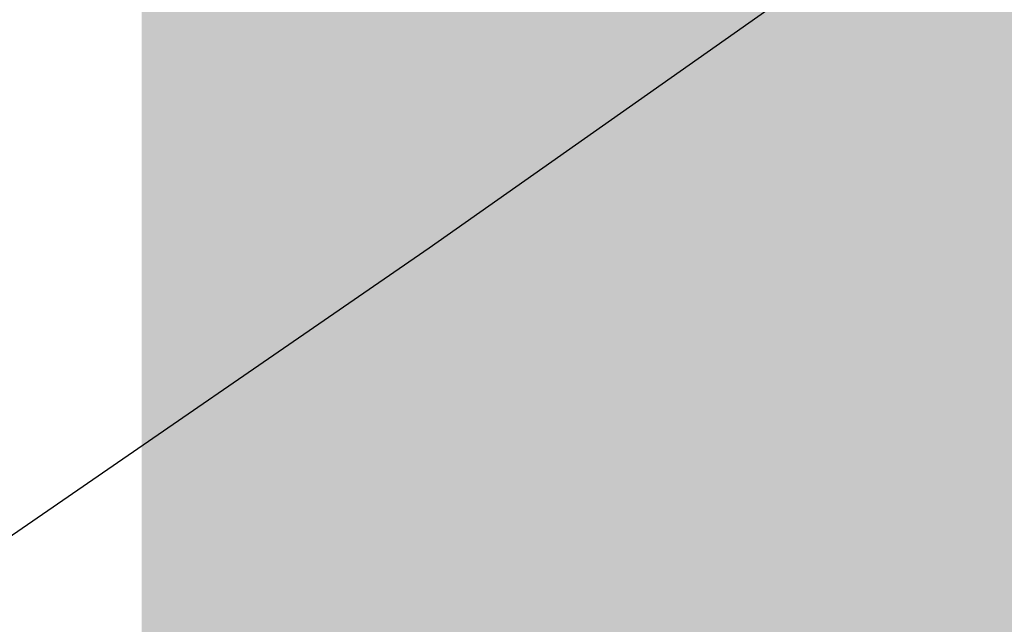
# Model space of a CAD drawing. Extents: x 0 to 370488, y 0 to 4202825.
# Tile 199 of 256: x 360286.215 to 360286.972, y 4200430.201 to 4200430.665. Entities that reach past the tile are written whole.
import ezdxf

# ---------------------------------------------------------------- set-up
doc = ezdxf.new("R2010")
doc.units = 0
doc.header["$LTSCALE"] = 0.5
doc.header["$MEASUREMENT"] = 0
doc.linetypes.add('CONTI', pattern=[0])
doc.layers.add('GORIZDEFAULT', color=32, linetype='CONTI')
doc.layers.add('ХХХ оформление', color=7, linetype='ИК_Водопровод -------в--------')
doc.styles.get("Standard").update_dxf_attribs({"font": 'isocpeur.ttf'})
doc.linetypes.add('ИК_Водопровод -------в--------', pattern='A,9,-0.6,["В",Standard,S=1.2,R=0,X=0,Y=-0.6],-1.2', length=10.8)

msp = doc.modelspace()

# ---------------------------------------------------------------- linework, layer by layer
at = {"layer": 'GORIZDEFAULT', "color": 32}
msp.add_polyline3d([(360284.10966, 4200428.84497, 539.5), (360284.96, 4200429.41, 539.5), (360286.53, 4200430.49, 539.5), (360288.12, 4200431.61, 539.5), (360289.68, 4200432.75, 539.5), (360291.18, 4200433.91, 539.5), (360292.62, 4200435.07, 539.5), (360293.99, 4200436.22, 539.5), (360295.26, 4200437.35, 539.5), (360296.45, 4200438.45, 539.5), (360297.53, 4200439.5, 539.5), (360298.5, 4200440.5, 539.5), (360299.35, 4200441.43, 539.5), (360300.12, 4200442.33, 539.5), (360300.83, 4200443.22, 539.5)], dxfattribs=at)
msp.add_polyline3d([(360284.10966, 4200428.84497, 539.5), (360284.96, 4200429.41, 539.5), (360286.53, 4200430.49, 539.5), (360288.12, 4200431.61, 539.5), (360289.68, 4200432.75, 539.5), (360291.18, 4200433.91, 539.5), (360292.62, 4200435.07, 539.5), (360293.99, 4200436.22, 539.5), (360295.26, 4200437.35, 539.5), (360296.45, 4200438.45, 539.5), (360297.53, 4200439.5, 539.5), (360298.5, 4200440.5, 539.5), (360299.35, 4200441.43, 539.5), (360300.12, 4200442.33, 539.5), (360300.83, 4200443.22, 539.5)], dxfattribs=at)
msp.add_polyline3d([(360284.10966, 4200428.84497, 539.5), (360284.96, 4200429.41, 539.5), (360286.53, 4200430.49, 539.5), (360288.12, 4200431.61, 539.5), (360289.68, 4200432.75, 539.5), (360291.18, 4200433.91, 539.5), (360292.62, 4200435.07, 539.5), (360293.99, 4200436.22, 539.5), (360295.26, 4200437.35, 539.5), (360296.45, 4200438.45, 539.5), (360297.53, 4200439.5, 539.5), (360298.5, 4200440.5, 539.5), (360299.35, 4200441.43, 539.5), (360300.12, 4200442.33, 539.5), (360300.83, 4200443.22, 539.5)], dxfattribs=at)
msp.add_polyline3d([(360284.10966, 4200428.84497, 539.5), (360284.96, 4200429.41, 539.5), (360286.53, 4200430.49, 539.5), (360288.12, 4200431.61, 539.5), (360289.68, 4200432.75, 539.5), (360291.18, 4200433.91, 539.5), (360292.62, 4200435.07, 539.5), (360293.99, 4200436.22, 539.5), (360295.26, 4200437.35, 539.5), (360296.45, 4200438.45, 539.5), (360297.53, 4200439.5, 539.5), (360298.5, 4200440.5, 539.5), (360299.35, 4200441.43, 539.5), (360300.12, 4200442.33, 539.5), (360300.83, 4200443.22, 539.5)], dxfattribs=at)
msp.add_polyline3d([(360284.10966, 4200428.84497, 539.5), (360284.96, 4200429.41, 539.5), (360286.53, 4200430.49, 539.5), (360288.12, 4200431.61, 539.5), (360289.68, 4200432.75, 539.5), (360291.18, 4200433.91, 539.5), (360292.62, 4200435.07, 539.5), (360293.99, 4200436.22, 539.5), (360295.26, 4200437.35, 539.5), (360296.45, 4200438.45, 539.5), (360297.53, 4200439.5, 539.5), (360298.5, 4200440.5, 539.5), (360299.35, 4200441.43, 539.5), (360300.12, 4200442.33, 539.5), (360300.83, 4200443.22, 539.5)], dxfattribs=at)
msp.add_polyline3d([(360284.10966, 4200428.84497, 539.5), (360284.96, 4200429.41, 539.5), (360286.53, 4200430.49, 539.5), (360288.12, 4200431.61, 539.5), (360289.68, 4200432.75, 539.5), (360291.18, 4200433.91, 539.5), (360292.62, 4200435.07, 539.5), (360293.99, 4200436.22, 539.5), (360295.26, 4200437.35, 539.5), (360296.45, 4200438.45, 539.5), (360297.53, 4200439.5, 539.5), (360298.5, 4200440.5, 539.5), (360299.35, 4200441.43, 539.5), (360300.12, 4200442.33, 539.5), (360300.83, 4200443.22, 539.5)], dxfattribs=at)
msp.add_polyline3d([(360284.10966, 4200428.84497, 539.5), (360284.96, 4200429.41, 539.5), (360286.53, 4200430.49, 539.5), (360288.12, 4200431.61, 539.5), (360289.68, 4200432.75, 539.5), (360291.18, 4200433.91, 539.5), (360292.62, 4200435.07, 539.5), (360293.99, 4200436.22, 539.5), (360295.26, 4200437.35, 539.5), (360296.45, 4200438.45, 539.5), (360297.53, 4200439.5, 539.5), (360298.5, 4200440.5, 539.5), (360299.35, 4200441.43, 539.5), (360300.12, 4200442.33, 539.5), (360300.83, 4200443.22, 539.5)], dxfattribs=at)
msp.add_polyline3d([(360284.10966, 4200428.84497, 539.5), (360284.96, 4200429.41, 539.5), (360286.53, 4200430.49, 539.5), (360288.12, 4200431.61, 539.5), (360289.68, 4200432.75, 539.5), (360291.18, 4200433.91, 539.5), (360292.62, 4200435.07, 539.5), (360293.99, 4200436.22, 539.5), (360295.26, 4200437.35, 539.5), (360296.45, 4200438.45, 539.5), (360297.53, 4200439.5, 539.5), (360298.5, 4200440.5, 539.5), (360299.35, 4200441.43, 539.5), (360300.12, 4200442.33, 539.5), (360300.83, 4200443.22, 539.5)], dxfattribs=at)
msp.add_polyline3d([(360284.10966, 4200428.84497, 539.5), (360284.96, 4200429.41, 539.5), (360286.53, 4200430.49, 539.5), (360288.12, 4200431.61, 539.5), (360289.68, 4200432.75, 539.5), (360291.18, 4200433.91, 539.5), (360292.62, 4200435.07, 539.5), (360293.99, 4200436.22, 539.5), (360295.26, 4200437.35, 539.5), (360296.45, 4200438.45, 539.5), (360297.53, 4200439.5, 539.5), (360298.5, 4200440.5, 539.5), (360299.35, 4200441.43, 539.5), (360300.12, 4200442.33, 539.5), (360300.83, 4200443.22, 539.5)], dxfattribs=at)
msp.add_polyline3d([(360284.10966, 4200428.84497, 539.5), (360284.96, 4200429.41, 539.5), (360286.53, 4200430.49, 539.5), (360288.12, 4200431.61, 539.5), (360289.68, 4200432.75, 539.5), (360291.18, 4200433.91, 539.5), (360292.62, 4200435.07, 539.5), (360293.99, 4200436.22, 539.5), (360295.26, 4200437.35, 539.5), (360296.45, 4200438.45, 539.5), (360297.53, 4200439.5, 539.5), (360298.5, 4200440.5, 539.5), (360299.35, 4200441.43, 539.5), (360300.12, 4200442.33, 539.5), (360300.83, 4200443.22, 539.5)], dxfattribs=at)
msp.add_polyline3d([(360284.10966, 4200428.84497, 539.5), (360284.96, 4200429.41, 539.5), (360286.53, 4200430.49, 539.5), (360288.12, 4200431.61, 539.5), (360289.68, 4200432.75, 539.5), (360291.18, 4200433.91, 539.5), (360292.62, 4200435.07, 539.5), (360293.99, 4200436.22, 539.5), (360295.26, 4200437.35, 539.5), (360296.45, 4200438.45, 539.5), (360297.53, 4200439.5, 539.5), (360298.5, 4200440.5, 539.5), (360299.35, 4200441.43, 539.5), (360300.12, 4200442.33, 539.5), (360300.83, 4200443.22, 539.5)], dxfattribs=at)
msp.add_polyline3d([(360284.10966, 4200428.84497, 539.5), (360284.96, 4200429.41, 539.5), (360286.53, 4200430.49, 539.5), (360288.12, 4200431.61, 539.5), (360289.68, 4200432.75, 539.5), (360291.18, 4200433.91, 539.5), (360292.62, 4200435.07, 539.5), (360293.99, 4200436.22, 539.5), (360295.26, 4200437.35, 539.5), (360296.45, 4200438.45, 539.5), (360297.53, 4200439.5, 539.5), (360298.5, 4200440.5, 539.5), (360299.35, 4200441.43, 539.5), (360300.12, 4200442.33, 539.5), (360300.83, 4200443.22, 539.5)], dxfattribs=at)
msp.add_polyline3d([(360284.10966, 4200428.84497, 539.5), (360284.96, 4200429.41, 539.5), (360286.53, 4200430.49, 539.5), (360288.12, 4200431.61, 539.5), (360289.68, 4200432.75, 539.5), (360291.18, 4200433.91, 539.5), (360292.62, 4200435.07, 539.5), (360293.99, 4200436.22, 539.5), (360295.26, 4200437.35, 539.5), (360296.45, 4200438.45, 539.5), (360297.53, 4200439.5, 539.5), (360298.5, 4200440.5, 539.5), (360299.35, 4200441.43, 539.5), (360300.12, 4200442.33, 539.5), (360300.83, 4200443.22, 539.5)], dxfattribs=at)
msp.add_polyline3d([(360284.10966, 4200428.84497, 539.5), (360284.96, 4200429.41, 539.5), (360286.53, 4200430.49, 539.5), (360288.12, 4200431.61, 539.5), (360289.68, 4200432.75, 539.5), (360291.18, 4200433.91, 539.5), (360292.62, 4200435.07, 539.5), (360293.99, 4200436.22, 539.5), (360295.26, 4200437.35, 539.5), (360296.45, 4200438.45, 539.5), (360297.53, 4200439.5, 539.5), (360298.5, 4200440.5, 539.5), (360299.35, 4200441.43, 539.5), (360300.12, 4200442.33, 539.5), (360300.83, 4200443.22, 539.5)], dxfattribs=at)
msp.add_polyline3d([(360284.10966, 4200428.84497, 539.5), (360284.96, 4200429.41, 539.5), (360286.53, 4200430.49, 539.5), (360288.12, 4200431.61, 539.5), (360289.68, 4200432.75, 539.5), (360291.18, 4200433.91, 539.5), (360292.62, 4200435.07, 539.5), (360293.99, 4200436.22, 539.5), (360295.26, 4200437.35, 539.5), (360296.45, 4200438.45, 539.5), (360297.53, 4200439.5, 539.5), (360298.5, 4200440.5, 539.5), (360299.35, 4200441.43, 539.5), (360300.12, 4200442.33, 539.5), (360300.83, 4200443.22, 539.5)], dxfattribs=at)
msp.add_polyline3d([(360284.10966, 4200428.84497, 539.5), (360284.96, 4200429.41, 539.5), (360286.53, 4200430.49, 539.5), (360288.12, 4200431.61, 539.5), (360289.68, 4200432.75, 539.5), (360291.18, 4200433.91, 539.5), (360292.62, 4200435.07, 539.5), (360293.99, 4200436.22, 539.5), (360295.26, 4200437.35, 539.5), (360296.45, 4200438.45, 539.5), (360297.53, 4200439.5, 539.5), (360298.5, 4200440.5, 539.5), (360299.35, 4200441.43, 539.5), (360300.12, 4200442.33, 539.5), (360300.83, 4200443.22, 539.5)], dxfattribs=at)
msp.add_polyline3d([(360284.10966, 4200428.84497, 539.5), (360284.96, 4200429.41, 539.5), (360286.53, 4200430.49, 539.5), (360288.12, 4200431.61, 539.5), (360289.68, 4200432.75, 539.5), (360291.18, 4200433.91, 539.5), (360292.62, 4200435.07, 539.5), (360293.99, 4200436.22, 539.5), (360295.26, 4200437.35, 539.5), (360296.45, 4200438.45, 539.5), (360297.53, 4200439.5, 539.5), (360298.5, 4200440.5, 539.5), (360299.35, 4200441.43, 539.5), (360300.12, 4200442.33, 539.5), (360300.83, 4200443.22, 539.5)], dxfattribs=at)
msp.add_polyline3d([(360284.10966, 4200428.84497, 539.5), (360284.96, 4200429.41, 539.5), (360286.53, 4200430.49, 539.5), (360288.12, 4200431.61, 539.5), (360289.68, 4200432.75, 539.5), (360291.18, 4200433.91, 539.5), (360292.62, 4200435.07, 539.5), (360293.99, 4200436.22, 539.5), (360295.26, 4200437.35, 539.5), (360296.45, 4200438.45, 539.5), (360297.53, 4200439.5, 539.5), (360298.5, 4200440.5, 539.5), (360299.35, 4200441.43, 539.5), (360300.12, 4200442.33, 539.5), (360300.83, 4200443.22, 539.5)], dxfattribs=at)
msp.add_polyline3d([(360284.10966, 4200428.84497, 539.5), (360284.96, 4200429.41, 539.5), (360286.53, 4200430.49, 539.5), (360288.12, 4200431.61, 539.5), (360289.68, 4200432.75, 539.5), (360291.18, 4200433.91, 539.5), (360292.62, 4200435.07, 539.5), (360293.99, 4200436.22, 539.5), (360295.26, 4200437.35, 539.5), (360296.45, 4200438.45, 539.5), (360297.53, 4200439.5, 539.5), (360298.5, 4200440.5, 539.5), (360299.35, 4200441.43, 539.5), (360300.12, 4200442.33, 539.5), (360300.83, 4200443.22, 539.5)], dxfattribs=at)
msp.add_polyline3d([(360284.10966, 4200428.84497, 539.5), (360284.96, 4200429.41, 539.5), (360286.53, 4200430.49, 539.5), (360288.12, 4200431.61, 539.5), (360289.68, 4200432.75, 539.5), (360291.18, 4200433.91, 539.5), (360292.62, 4200435.07, 539.5), (360293.99, 4200436.22, 539.5), (360295.26, 4200437.35, 539.5), (360296.45, 4200438.45, 539.5), (360297.53, 4200439.5, 539.5), (360298.5, 4200440.5, 539.5), (360299.35, 4200441.43, 539.5), (360300.12, 4200442.33, 539.5), (360300.83, 4200443.22, 539.5)], dxfattribs=at)
msp.add_polyline3d([(360284.10966, 4200428.84497, 539.5), (360284.96, 4200429.41, 539.5), (360286.53, 4200430.49, 539.5), (360288.12, 4200431.61, 539.5), (360289.68, 4200432.75, 539.5), (360291.18, 4200433.91, 539.5), (360292.62, 4200435.07, 539.5), (360293.99, 4200436.22, 539.5), (360295.26, 4200437.35, 539.5), (360296.45, 4200438.45, 539.5), (360297.53, 4200439.5, 539.5), (360298.5, 4200440.5, 539.5), (360299.35, 4200441.43, 539.5), (360300.12, 4200442.33, 539.5), (360300.83, 4200443.22, 539.5)], dxfattribs=at)
msp.add_polyline3d([(360284.10966, 4200428.84497, 539.5), (360284.96, 4200429.41, 539.5), (360286.53, 4200430.49, 539.5), (360288.12, 4200431.61, 539.5), (360289.68, 4200432.75, 539.5), (360291.18, 4200433.91, 539.5), (360292.62, 4200435.07, 539.5), (360293.99, 4200436.22, 539.5), (360295.26, 4200437.35, 539.5), (360296.45, 4200438.45, 539.5), (360297.53, 4200439.5, 539.5), (360298.5, 4200440.5, 539.5), (360299.35, 4200441.43, 539.5), (360300.12, 4200442.33, 539.5), (360300.83, 4200443.22, 539.5)], dxfattribs=at)
msp.add_polyline3d([(360284.10966, 4200428.84497, 539.5), (360284.96, 4200429.41, 539.5), (360286.53, 4200430.49, 539.5), (360288.12, 4200431.61, 539.5), (360289.68, 4200432.75, 539.5), (360291.18, 4200433.91, 539.5), (360292.62, 4200435.07, 539.5), (360293.99, 4200436.22, 539.5), (360295.26, 4200437.35, 539.5), (360296.45, 4200438.45, 539.5), (360297.53, 4200439.5, 539.5), (360298.5, 4200440.5, 539.5), (360299.35, 4200441.43, 539.5), (360300.12, 4200442.33, 539.5), (360300.83, 4200443.22, 539.5)], dxfattribs=at)
msp.add_polyline3d([(360284.10966, 4200428.84497, 539.5), (360284.96, 4200429.41, 539.5), (360286.53, 4200430.49, 539.5), (360288.12, 4200431.61, 539.5), (360289.68, 4200432.75, 539.5), (360291.18, 4200433.91, 539.5), (360292.62, 4200435.07, 539.5), (360293.99, 4200436.22, 539.5), (360295.26, 4200437.35, 539.5), (360296.45, 4200438.45, 539.5), (360297.53, 4200439.5, 539.5), (360298.5, 4200440.5, 539.5), (360299.35, 4200441.43, 539.5), (360300.12, 4200442.33, 539.5), (360300.83, 4200443.22, 539.5)], dxfattribs=at)
msp.add_polyline3d([(360284.10966, 4200428.84497, 539.5), (360284.96, 4200429.41, 539.5), (360286.53, 4200430.49, 539.5), (360288.12, 4200431.61, 539.5), (360289.68, 4200432.75, 539.5), (360291.18, 4200433.91, 539.5), (360292.62, 4200435.07, 539.5), (360293.99, 4200436.22, 539.5), (360295.26, 4200437.35, 539.5), (360296.45, 4200438.45, 539.5), (360297.53, 4200439.5, 539.5), (360298.5, 4200440.5, 539.5), (360299.35, 4200441.43, 539.5), (360300.12, 4200442.33, 539.5), (360300.83, 4200443.22, 539.5)], dxfattribs=at)
msp.add_polyline3d([(360284.10966, 4200428.84497, 539.5), (360284.96, 4200429.41, 539.5), (360286.53, 4200430.49, 539.5), (360288.12, 4200431.61, 539.5), (360289.68, 4200432.75, 539.5), (360291.18, 4200433.91, 539.5), (360292.62, 4200435.07, 539.5), (360293.99, 4200436.22, 539.5), (360295.26, 4200437.35, 539.5), (360296.45, 4200438.45, 539.5), (360297.53, 4200439.5, 539.5), (360298.5, 4200440.5, 539.5), (360299.35, 4200441.43, 539.5), (360300.12, 4200442.33, 539.5), (360300.83, 4200443.22, 539.5)], dxfattribs=at)
msp.add_polyline3d([(360284.10966, 4200428.84497, 539.5), (360284.96, 4200429.41, 539.5), (360286.53, 4200430.49, 539.5), (360288.12, 4200431.61, 539.5), (360289.68, 4200432.75, 539.5), (360291.18, 4200433.91, 539.5), (360292.62, 4200435.07, 539.5), (360293.99, 4200436.22, 539.5), (360295.26, 4200437.35, 539.5), (360296.45, 4200438.45, 539.5), (360297.53, 4200439.5, 539.5), (360298.5, 4200440.5, 539.5), (360299.35, 4200441.43, 539.5), (360300.12, 4200442.33, 539.5), (360300.83, 4200443.22, 539.5)], dxfattribs=at)
msp.add_polyline3d([(360284.10966, 4200428.84497, 539.5), (360284.96, 4200429.41, 539.5), (360286.53, 4200430.49, 539.5), (360288.12, 4200431.61, 539.5), (360289.68, 4200432.75, 539.5), (360291.18, 4200433.91, 539.5), (360292.62, 4200435.07, 539.5), (360293.99, 4200436.22, 539.5), (360295.26, 4200437.35, 539.5), (360296.45, 4200438.45, 539.5), (360297.53, 4200439.5, 539.5), (360298.5, 4200440.5, 539.5), (360299.35, 4200441.43, 539.5), (360300.12, 4200442.33, 539.5), (360300.83, 4200443.22, 539.5)], dxfattribs=at)
msp.add_polyline3d([(360284.10966, 4200428.84497, 539.5), (360284.96, 4200429.41, 539.5), (360286.53, 4200430.49, 539.5), (360288.12, 4200431.61, 539.5), (360289.68, 4200432.75, 539.5), (360291.18, 4200433.91, 539.5), (360292.62, 4200435.07, 539.5), (360293.99, 4200436.22, 539.5), (360295.26, 4200437.35, 539.5), (360296.45, 4200438.45, 539.5), (360297.53, 4200439.5, 539.5), (360298.5, 4200440.5, 539.5), (360299.35, 4200441.43, 539.5), (360300.12, 4200442.33, 539.5), (360300.83, 4200443.22, 539.5)], dxfattribs=at)
msp.add_polyline3d([(360284.10966, 4200428.84497, 539.5), (360284.96, 4200429.41, 539.5), (360286.53, 4200430.49, 539.5), (360288.12, 4200431.61, 539.5), (360289.68, 4200432.75, 539.5), (360291.18, 4200433.91, 539.5), (360292.62, 4200435.07, 539.5), (360293.99, 4200436.22, 539.5), (360295.26, 4200437.35, 539.5), (360296.45, 4200438.45, 539.5), (360297.53, 4200439.5, 539.5), (360298.5, 4200440.5, 539.5), (360299.35, 4200441.43, 539.5), (360300.12, 4200442.33, 539.5), (360300.83, 4200443.22, 539.5)], dxfattribs=at)
msp.add_polyline3d([(360284.10966, 4200428.84497, 539.5), (360284.96, 4200429.41, 539.5), (360286.53, 4200430.49, 539.5), (360288.12, 4200431.61, 539.5), (360289.68, 4200432.75, 539.5), (360291.18, 4200433.91, 539.5), (360292.62, 4200435.07, 539.5), (360293.99, 4200436.22, 539.5), (360295.26, 4200437.35, 539.5), (360296.45, 4200438.45, 539.5), (360297.53, 4200439.5, 539.5), (360298.5, 4200440.5, 539.5), (360299.35, 4200441.43, 539.5), (360300.12, 4200442.33, 539.5), (360300.83, 4200443.22, 539.5)], dxfattribs=at)
msp.add_polyline3d([(360284.10966, 4200428.84497, 539.5), (360284.96, 4200429.41, 539.5), (360286.53, 4200430.49, 539.5), (360288.12, 4200431.61, 539.5), (360289.68, 4200432.75, 539.5), (360291.18, 4200433.91, 539.5), (360292.62, 4200435.07, 539.5), (360293.99, 4200436.22, 539.5), (360295.26, 4200437.35, 539.5), (360296.45, 4200438.45, 539.5), (360297.53, 4200439.5, 539.5), (360298.5, 4200440.5, 539.5), (360299.35, 4200441.43, 539.5), (360300.12, 4200442.33, 539.5), (360300.83, 4200443.22, 539.5)], dxfattribs=at)
msp.add_polyline3d([(360284.10966, 4200428.84497, 539.5), (360284.96, 4200429.41, 539.5), (360286.53, 4200430.49, 539.5), (360288.12, 4200431.61, 539.5), (360289.68, 4200432.75, 539.5), (360291.18, 4200433.91, 539.5), (360292.62, 4200435.07, 539.5), (360293.99, 4200436.22, 539.5), (360295.26, 4200437.35, 539.5), (360296.45, 4200438.45, 539.5), (360297.53, 4200439.5, 539.5), (360298.5, 4200440.5, 539.5), (360299.35, 4200441.43, 539.5), (360300.12, 4200442.33, 539.5), (360300.83, 4200443.22, 539.5)], dxfattribs=at)
msp.add_polyline3d([(360284.10966, 4200428.84497, 539.5), (360284.96, 4200429.41, 539.5), (360286.53, 4200430.49, 539.5), (360288.12, 4200431.61, 539.5), (360289.68, 4200432.75, 539.5), (360291.18, 4200433.91, 539.5), (360292.62, 4200435.07, 539.5), (360293.99, 4200436.22, 539.5), (360295.26, 4200437.35, 539.5), (360296.45, 4200438.45, 539.5), (360297.53, 4200439.5, 539.5), (360298.5, 4200440.5, 539.5), (360299.35, 4200441.43, 539.5), (360300.12, 4200442.33, 539.5), (360300.83, 4200443.22, 539.5)], dxfattribs=at)
msp.add_polyline3d([(360284.10966, 4200428.84497, 539.5), (360284.96, 4200429.41, 539.5), (360286.53, 4200430.49, 539.5), (360288.12, 4200431.61, 539.5), (360289.68, 4200432.75, 539.5), (360291.18, 4200433.91, 539.5), (360292.62, 4200435.07, 539.5), (360293.99, 4200436.22, 539.5), (360295.26, 4200437.35, 539.5), (360296.45, 4200438.45, 539.5), (360297.53, 4200439.5, 539.5), (360298.5, 4200440.5, 539.5), (360299.35, 4200441.43, 539.5), (360300.12, 4200442.33, 539.5), (360300.83, 4200443.22, 539.5)], dxfattribs=at)
msp.add_polyline3d([(360284.10966, 4200428.84497, 539.5), (360284.96, 4200429.41, 539.5), (360286.53, 4200430.49, 539.5), (360288.12, 4200431.61, 539.5), (360289.68, 4200432.75, 539.5), (360291.18, 4200433.91, 539.5), (360292.62, 4200435.07, 539.5), (360293.99, 4200436.22, 539.5), (360295.26, 4200437.35, 539.5), (360296.45, 4200438.45, 539.5), (360297.53, 4200439.5, 539.5), (360298.5, 4200440.5, 539.5), (360299.35, 4200441.43, 539.5), (360300.12, 4200442.33, 539.5), (360300.83, 4200443.22, 539.5)], dxfattribs=at)
msp.add_polyline3d([(360284.10966, 4200428.84497, 539.5), (360284.96, 4200429.41, 539.5), (360286.53, 4200430.49, 539.5), (360288.12, 4200431.61, 539.5), (360289.68, 4200432.75, 539.5), (360291.18, 4200433.91, 539.5), (360292.62, 4200435.07, 539.5), (360293.99, 4200436.22, 539.5), (360295.26, 4200437.35, 539.5), (360296.45, 4200438.45, 539.5), (360297.53, 4200439.5, 539.5), (360298.5, 4200440.5, 539.5), (360299.35, 4200441.43, 539.5), (360300.12, 4200442.33, 539.5), (360300.83, 4200443.22, 539.5)], dxfattribs=at)
msp.add_polyline3d([(360284.10966, 4200428.84497, 539.5), (360284.96, 4200429.41, 539.5), (360286.53, 4200430.49, 539.5), (360288.12, 4200431.61, 539.5), (360289.68, 4200432.75, 539.5), (360291.18, 4200433.91, 539.5), (360292.62, 4200435.07, 539.5), (360293.99, 4200436.22, 539.5), (360295.26, 4200437.35, 539.5), (360296.45, 4200438.45, 539.5), (360297.53, 4200439.5, 539.5), (360298.5, 4200440.5, 539.5), (360299.35, 4200441.43, 539.5), (360300.12, 4200442.33, 539.5), (360300.83, 4200443.22, 539.5)], dxfattribs=at)
msp.add_polyline3d([(360284.10966, 4200428.84497, 539.5), (360284.96, 4200429.41, 539.5), (360286.53, 4200430.49, 539.5), (360288.12, 4200431.61, 539.5), (360289.68, 4200432.75, 539.5), (360291.18, 4200433.91, 539.5), (360292.62, 4200435.07, 539.5), (360293.99, 4200436.22, 539.5), (360295.26, 4200437.35, 539.5), (360296.45, 4200438.45, 539.5), (360297.53, 4200439.5, 539.5), (360298.5, 4200440.5, 539.5), (360299.35, 4200441.43, 539.5), (360300.12, 4200442.33, 539.5), (360300.83, 4200443.22, 539.5)], dxfattribs=at)
msp.add_polyline3d([(360284.10966, 4200428.84497, 539.5), (360284.96, 4200429.41, 539.5), (360286.53, 4200430.49, 539.5), (360288.12, 4200431.61, 539.5), (360289.68, 4200432.75, 539.5), (360291.18, 4200433.91, 539.5), (360292.62, 4200435.07, 539.5), (360293.99, 4200436.22, 539.5), (360295.26, 4200437.35, 539.5), (360296.45, 4200438.45, 539.5), (360297.53, 4200439.5, 539.5), (360298.5, 4200440.5, 539.5), (360299.35, 4200441.43, 539.5), (360300.12, 4200442.33, 539.5), (360300.83, 4200443.22, 539.5)], dxfattribs=at)
msp.add_polyline3d([(360284.10966, 4200428.84497, 539.5), (360284.96, 4200429.41, 539.5), (360286.53, 4200430.49, 539.5), (360288.12, 4200431.61, 539.5), (360289.68, 4200432.75, 539.5), (360291.18, 4200433.91, 539.5), (360292.62, 4200435.07, 539.5), (360293.99, 4200436.22, 539.5), (360295.26, 4200437.35, 539.5), (360296.45, 4200438.45, 539.5), (360297.53, 4200439.5, 539.5), (360298.5, 4200440.5, 539.5), (360299.35, 4200441.43, 539.5), (360300.12, 4200442.33, 539.5), (360300.83, 4200443.22, 539.5)], dxfattribs=at)
msp.add_polyline3d([(360284.10966, 4200428.84497, 539.5), (360284.96, 4200429.41, 539.5), (360286.53, 4200430.49, 539.5), (360288.12, 4200431.61, 539.5), (360289.68, 4200432.75, 539.5), (360291.18, 4200433.91, 539.5), (360292.62, 4200435.07, 539.5), (360293.99, 4200436.22, 539.5), (360295.26, 4200437.35, 539.5), (360296.45, 4200438.45, 539.5), (360297.53, 4200439.5, 539.5), (360298.5, 4200440.5, 539.5), (360299.35, 4200441.43, 539.5), (360300.12, 4200442.33, 539.5), (360300.83, 4200443.22, 539.5)], dxfattribs=at)
msp.add_polyline3d([(360284.10966, 4200428.84497, 539.5), (360284.96, 4200429.41, 539.5), (360286.53, 4200430.49, 539.5), (360288.12, 4200431.61, 539.5), (360289.68, 4200432.75, 539.5), (360291.18, 4200433.91, 539.5), (360292.62, 4200435.07, 539.5), (360293.99, 4200436.22, 539.5), (360295.26, 4200437.35, 539.5), (360296.45, 4200438.45, 539.5), (360297.53, 4200439.5, 539.5), (360298.5, 4200440.5, 539.5), (360299.35, 4200441.43, 539.5), (360300.12, 4200442.33, 539.5), (360300.83, 4200443.22, 539.5)], dxfattribs=at)
msp.add_polyline3d([(360284.10966, 4200428.84497, 539.5), (360284.96, 4200429.41, 539.5), (360286.53, 4200430.49, 539.5), (360288.12, 4200431.61, 539.5), (360289.68, 4200432.75, 539.5), (360291.18, 4200433.91, 539.5), (360292.62, 4200435.07, 539.5), (360293.99, 4200436.22, 539.5), (360295.26, 4200437.35, 539.5), (360296.45, 4200438.45, 539.5), (360297.53, 4200439.5, 539.5), (360298.5, 4200440.5, 539.5), (360299.35, 4200441.43, 539.5), (360300.12, 4200442.33, 539.5), (360300.83, 4200443.22, 539.5)], dxfattribs=at)
msp.add_polyline3d([(360284.10966, 4200428.84497, 539.5), (360284.96, 4200429.41, 539.5), (360286.53, 4200430.49, 539.5), (360288.12, 4200431.61, 539.5), (360289.68, 4200432.75, 539.5), (360291.18, 4200433.91, 539.5), (360292.62, 4200435.07, 539.5), (360293.99, 4200436.22, 539.5), (360295.26, 4200437.35, 539.5), (360296.45, 4200438.45, 539.5), (360297.53, 4200439.5, 539.5), (360298.5, 4200440.5, 539.5), (360299.35, 4200441.43, 539.5), (360300.12, 4200442.33, 539.5), (360300.83, 4200443.22, 539.5)], dxfattribs=at)
msp.add_polyline3d([(360284.10966, 4200428.84497, 539.5), (360284.96, 4200429.41, 539.5), (360286.53, 4200430.49, 539.5), (360288.12, 4200431.61, 539.5), (360289.68, 4200432.75, 539.5), (360291.18, 4200433.91, 539.5), (360292.62, 4200435.07, 539.5), (360293.99, 4200436.22, 539.5), (360295.26, 4200437.35, 539.5), (360296.45, 4200438.45, 539.5), (360297.53, 4200439.5, 539.5), (360298.5, 4200440.5, 539.5), (360299.35, 4200441.43, 539.5), (360300.12, 4200442.33, 539.5), (360300.83, 4200443.22, 539.5)], dxfattribs=at)
msp.add_polyline3d([(360284.10966, 4200428.84497, 539.5), (360284.96, 4200429.41, 539.5), (360286.53, 4200430.49, 539.5), (360288.12, 4200431.61, 539.5), (360289.68, 4200432.75, 539.5), (360291.18, 4200433.91, 539.5), (360292.62, 4200435.07, 539.5), (360293.99, 4200436.22, 539.5), (360295.26, 4200437.35, 539.5), (360296.45, 4200438.45, 539.5), (360297.53, 4200439.5, 539.5), (360298.5, 4200440.5, 539.5), (360299.35, 4200441.43, 539.5), (360300.12, 4200442.33, 539.5), (360300.83, 4200443.22, 539.5)], dxfattribs=at)
msp.add_polyline3d([(360284.10966, 4200428.84497, 539.5), (360284.96, 4200429.41, 539.5), (360286.53, 4200430.49, 539.5), (360288.12, 4200431.61, 539.5), (360289.68, 4200432.75, 539.5), (360291.18, 4200433.91, 539.5), (360292.62, 4200435.07, 539.5), (360293.99, 4200436.22, 539.5), (360295.26, 4200437.35, 539.5), (360296.45, 4200438.45, 539.5), (360297.53, 4200439.5, 539.5), (360298.5, 4200440.5, 539.5), (360299.35, 4200441.43, 539.5), (360300.12, 4200442.33, 539.5), (360300.83, 4200443.22, 539.5)], dxfattribs=at)
msp.add_polyline3d([(360284.10966, 4200428.84497, 539.5), (360284.96, 4200429.41, 539.5), (360286.53, 4200430.49, 539.5), (360288.12, 4200431.61, 539.5), (360289.68, 4200432.75, 539.5), (360291.18, 4200433.91, 539.5), (360292.62, 4200435.07, 539.5), (360293.99, 4200436.22, 539.5), (360295.26, 4200437.35, 539.5), (360296.45, 4200438.45, 539.5), (360297.53, 4200439.5, 539.5), (360298.5, 4200440.5, 539.5), (360299.35, 4200441.43, 539.5), (360300.12, 4200442.33, 539.5), (360300.83, 4200443.22, 539.5)], dxfattribs=at)
msp.add_polyline3d([(360284.10966, 4200428.84497, 539.5), (360284.96, 4200429.41, 539.5), (360286.53, 4200430.49, 539.5), (360288.12, 4200431.61, 539.5), (360289.68, 4200432.75, 539.5), (360291.18, 4200433.91, 539.5), (360292.62, 4200435.07, 539.5), (360293.99, 4200436.22, 539.5), (360295.26, 4200437.35, 539.5), (360296.45, 4200438.45, 539.5), (360297.53, 4200439.5, 539.5), (360298.5, 4200440.5, 539.5), (360299.35, 4200441.43, 539.5), (360300.12, 4200442.33, 539.5), (360300.83, 4200443.22, 539.5)], dxfattribs=at)
msp.add_polyline3d([(360284.10966, 4200428.84497, 539.5), (360284.96, 4200429.41, 539.5), (360286.53, 4200430.49, 539.5), (360288.12, 4200431.61, 539.5), (360289.68, 4200432.75, 539.5), (360291.18, 4200433.91, 539.5), (360292.62, 4200435.07, 539.5), (360293.99, 4200436.22, 539.5), (360295.26, 4200437.35, 539.5), (360296.45, 4200438.45, 539.5), (360297.53, 4200439.5, 539.5), (360298.5, 4200440.5, 539.5), (360299.35, 4200441.43, 539.5), (360300.12, 4200442.33, 539.5), (360300.83, 4200443.22, 539.5)], dxfattribs=at)
msp.add_polyline3d([(360284.10966, 4200428.84497, 539.5), (360284.96, 4200429.41, 539.5), (360286.53, 4200430.49, 539.5), (360288.12, 4200431.61, 539.5), (360289.68, 4200432.75, 539.5), (360291.18, 4200433.91, 539.5), (360292.62, 4200435.07, 539.5), (360293.99, 4200436.22, 539.5), (360295.26, 4200437.35, 539.5), (360296.45, 4200438.45, 539.5), (360297.53, 4200439.5, 539.5), (360298.5, 4200440.5, 539.5), (360299.35, 4200441.43, 539.5), (360300.12, 4200442.33, 539.5), (360300.83, 4200443.22, 539.5)], dxfattribs=at)
msp.add_polyline3d([(360284.10966, 4200428.84497, 539.5), (360284.96, 4200429.41, 539.5), (360286.53, 4200430.49, 539.5), (360288.12, 4200431.61, 539.5), (360289.68, 4200432.75, 539.5), (360291.18, 4200433.91, 539.5), (360292.62, 4200435.07, 539.5), (360293.99, 4200436.22, 539.5), (360295.26, 4200437.35, 539.5), (360296.45, 4200438.45, 539.5), (360297.53, 4200439.5, 539.5), (360298.5, 4200440.5, 539.5), (360299.35, 4200441.43, 539.5), (360300.12, 4200442.33, 539.5), (360300.83, 4200443.22, 539.5)], dxfattribs=at)
msp.add_polyline3d([(360284.10966, 4200428.84497, 539.5), (360284.96, 4200429.41, 539.5), (360286.53, 4200430.49, 539.5), (360288.12, 4200431.61, 539.5), (360289.68, 4200432.75, 539.5), (360291.18, 4200433.91, 539.5), (360292.62, 4200435.07, 539.5), (360293.99, 4200436.22, 539.5), (360295.26, 4200437.35, 539.5), (360296.45, 4200438.45, 539.5), (360297.53, 4200439.5, 539.5), (360298.5, 4200440.5, 539.5), (360299.35, 4200441.43, 539.5), (360300.12, 4200442.33, 539.5), (360300.83, 4200443.22, 539.5)], dxfattribs=at)
msp.add_polyline3d([(360284.10966, 4200428.84497, 539.5), (360284.96, 4200429.41, 539.5), (360286.53, 4200430.49, 539.5), (360288.12, 4200431.61, 539.5), (360289.68, 4200432.75, 539.5), (360291.18, 4200433.91, 539.5), (360292.62, 4200435.07, 539.5), (360293.99, 4200436.22, 539.5), (360295.26, 4200437.35, 539.5), (360296.45, 4200438.45, 539.5), (360297.53, 4200439.5, 539.5), (360298.5, 4200440.5, 539.5), (360299.35, 4200441.43, 539.5), (360300.12, 4200442.33, 539.5), (360300.83, 4200443.22, 539.5)], dxfattribs=at)
msp.add_polyline3d([(360284.10966, 4200428.84497, 539.5), (360284.96, 4200429.41, 539.5), (360286.53, 4200430.49, 539.5), (360288.12, 4200431.61, 539.5), (360289.68, 4200432.75, 539.5), (360291.18, 4200433.91, 539.5), (360292.62, 4200435.07, 539.5), (360293.99, 4200436.22, 539.5), (360295.26, 4200437.35, 539.5), (360296.45, 4200438.45, 539.5), (360297.53, 4200439.5, 539.5), (360298.5, 4200440.5, 539.5), (360299.35, 4200441.43, 539.5), (360300.12, 4200442.33, 539.5), (360300.83, 4200443.22, 539.5)], dxfattribs=at)
msp.add_polyline3d([(360284.10966, 4200428.84497, 539.5), (360284.96, 4200429.41, 539.5), (360286.53, 4200430.49, 539.5), (360288.12, 4200431.61, 539.5), (360289.68, 4200432.75, 539.5), (360291.18, 4200433.91, 539.5), (360292.62, 4200435.07, 539.5), (360293.99, 4200436.22, 539.5), (360295.26, 4200437.35, 539.5), (360296.45, 4200438.45, 539.5), (360297.53, 4200439.5, 539.5), (360298.5, 4200440.5, 539.5), (360299.35, 4200441.43, 539.5), (360300.12, 4200442.33, 539.5), (360300.83, 4200443.22, 539.5)], dxfattribs=at)
msp.add_polyline3d([(360284.10966, 4200428.84497, 539.5), (360284.96, 4200429.41, 539.5), (360286.53, 4200430.49, 539.5), (360288.12, 4200431.61, 539.5), (360289.68, 4200432.75, 539.5), (360291.18, 4200433.91, 539.5), (360292.62, 4200435.07, 539.5), (360293.99, 4200436.22, 539.5), (360295.26, 4200437.35, 539.5), (360296.45, 4200438.45, 539.5), (360297.53, 4200439.5, 539.5), (360298.5, 4200440.5, 539.5), (360299.35, 4200441.43, 539.5), (360300.12, 4200442.33, 539.5), (360300.83, 4200443.22, 539.5)], dxfattribs=at)
msp.add_polyline3d([(360284.10966, 4200428.84497, 539.5), (360284.96, 4200429.41, 539.5), (360286.53, 4200430.49, 539.5), (360288.12, 4200431.61, 539.5), (360289.68, 4200432.75, 539.5), (360291.18, 4200433.91, 539.5), (360292.62, 4200435.07, 539.5), (360293.99, 4200436.22, 539.5), (360295.26, 4200437.35, 539.5), (360296.45, 4200438.45, 539.5), (360297.53, 4200439.5, 539.5), (360298.5, 4200440.5, 539.5), (360299.35, 4200441.43, 539.5), (360300.12, 4200442.33, 539.5), (360300.83, 4200443.22, 539.5)], dxfattribs=at)
msp.add_polyline3d([(360284.10966, 4200428.84497, 539.5), (360284.96, 4200429.41, 539.5), (360286.53, 4200430.49, 539.5), (360288.12, 4200431.61, 539.5), (360289.68, 4200432.75, 539.5), (360291.18, 4200433.91, 539.5), (360292.62, 4200435.07, 539.5), (360293.99, 4200436.22, 539.5), (360295.26, 4200437.35, 539.5), (360296.45, 4200438.45, 539.5), (360297.53, 4200439.5, 539.5), (360298.5, 4200440.5, 539.5), (360299.35, 4200441.43, 539.5), (360300.12, 4200442.33, 539.5), (360300.83, 4200443.22, 539.5)], dxfattribs=at)
msp.add_polyline3d([(360284.10966, 4200428.84497, 539.5), (360284.96, 4200429.41, 539.5), (360286.53, 4200430.49, 539.5), (360288.12, 4200431.61, 539.5), (360289.68, 4200432.75, 539.5), (360291.18, 4200433.91, 539.5), (360292.62, 4200435.07, 539.5), (360293.99, 4200436.22, 539.5), (360295.26, 4200437.35, 539.5), (360296.45, 4200438.45, 539.5), (360297.53, 4200439.5, 539.5), (360298.5, 4200440.5, 539.5), (360299.35, 4200441.43, 539.5), (360300.12, 4200442.33, 539.5), (360300.83, 4200443.22, 539.5)], dxfattribs=at)
msp.add_polyline3d([(360284.10966, 4200428.84497, 539.5), (360284.96, 4200429.41, 539.5), (360286.53, 4200430.49, 539.5), (360288.12, 4200431.61, 539.5), (360289.68, 4200432.75, 539.5), (360291.18, 4200433.91, 539.5), (360292.62, 4200435.07, 539.5), (360293.99, 4200436.22, 539.5), (360295.26, 4200437.35, 539.5), (360296.45, 4200438.45, 539.5), (360297.53, 4200439.5, 539.5), (360298.5, 4200440.5, 539.5), (360299.35, 4200441.43, 539.5), (360300.12, 4200442.33, 539.5), (360300.83, 4200443.22, 539.5)], dxfattribs=at)
msp.add_polyline3d([(360284.10966, 4200428.84497, 539.5), (360284.96, 4200429.41, 539.5), (360286.53, 4200430.49, 539.5), (360288.12, 4200431.61, 539.5), (360289.68, 4200432.75, 539.5), (360291.18, 4200433.91, 539.5), (360292.62, 4200435.07, 539.5), (360293.99, 4200436.22, 539.5), (360295.26, 4200437.35, 539.5), (360296.45, 4200438.45, 539.5), (360297.53, 4200439.5, 539.5), (360298.5, 4200440.5, 539.5), (360299.35, 4200441.43, 539.5), (360300.12, 4200442.33, 539.5), (360300.83, 4200443.22, 539.5)], dxfattribs=at)
msp.add_polyline3d([(360284.10966, 4200428.84497, 539.5), (360284.96, 4200429.41, 539.5), (360286.53, 4200430.49, 539.5), (360288.12, 4200431.61, 539.5), (360289.68, 4200432.75, 539.5), (360291.18, 4200433.91, 539.5), (360292.62, 4200435.07, 539.5), (360293.99, 4200436.22, 539.5), (360295.26, 4200437.35, 539.5), (360296.45, 4200438.45, 539.5), (360297.53, 4200439.5, 539.5), (360298.5, 4200440.5, 539.5), (360299.35, 4200441.43, 539.5), (360300.12, 4200442.33, 539.5), (360300.83, 4200443.22, 539.5)], dxfattribs=at)
msp.add_polyline3d([(360284.10966, 4200428.84497, 539.5), (360284.96, 4200429.41, 539.5), (360286.53, 4200430.49, 539.5), (360288.12, 4200431.61, 539.5), (360289.68, 4200432.75, 539.5), (360291.18, 4200433.91, 539.5), (360292.62, 4200435.07, 539.5), (360293.99, 4200436.22, 539.5), (360295.26, 4200437.35, 539.5), (360296.45, 4200438.45, 539.5), (360297.53, 4200439.5, 539.5), (360298.5, 4200440.5, 539.5), (360299.35, 4200441.43, 539.5), (360300.12, 4200442.33, 539.5), (360300.83, 4200443.22, 539.5)], dxfattribs=at)
msp.add_polyline3d([(360284.10966, 4200428.84497, 539.5), (360284.96, 4200429.41, 539.5), (360286.53, 4200430.49, 539.5), (360288.12, 4200431.61, 539.5), (360289.68, 4200432.75, 539.5), (360291.18, 4200433.91, 539.5), (360292.62, 4200435.07, 539.5), (360293.99, 4200436.22, 539.5), (360295.26, 4200437.35, 539.5), (360296.45, 4200438.45, 539.5), (360297.53, 4200439.5, 539.5), (360298.5, 4200440.5, 539.5), (360299.35, 4200441.43, 539.5), (360300.12, 4200442.33, 539.5), (360300.83, 4200443.22, 539.5)], dxfattribs=at)
msp.add_polyline3d([(360284.10966, 4200428.84497, 539.5), (360284.96, 4200429.41, 539.5), (360286.53, 4200430.49, 539.5), (360288.12, 4200431.61, 539.5), (360289.68, 4200432.75, 539.5), (360291.18, 4200433.91, 539.5), (360292.62, 4200435.07, 539.5), (360293.99, 4200436.22, 539.5), (360295.26, 4200437.35, 539.5), (360296.45, 4200438.45, 539.5), (360297.53, 4200439.5, 539.5), (360298.5, 4200440.5, 539.5), (360299.35, 4200441.43, 539.5), (360300.12, 4200442.33, 539.5), (360300.83, 4200443.22, 539.5)], dxfattribs=at)
msp.add_polyline3d([(360284.10966, 4200428.84497, 539.5), (360284.96, 4200429.41, 539.5), (360286.53, 4200430.49, 539.5), (360288.12, 4200431.61, 539.5), (360289.68, 4200432.75, 539.5), (360291.18, 4200433.91, 539.5), (360292.62, 4200435.07, 539.5), (360293.99, 4200436.22, 539.5), (360295.26, 4200437.35, 539.5), (360296.45, 4200438.45, 539.5), (360297.53, 4200439.5, 539.5), (360298.5, 4200440.5, 539.5), (360299.35, 4200441.43, 539.5), (360300.12, 4200442.33, 539.5), (360300.83, 4200443.22, 539.5)], dxfattribs=at)
msp.add_polyline3d([(360284.10966, 4200428.84497, 539.5), (360284.96, 4200429.41, 539.5), (360286.53, 4200430.49, 539.5), (360288.12, 4200431.61, 539.5), (360289.68, 4200432.75, 539.5), (360291.18, 4200433.91, 539.5), (360292.62, 4200435.07, 539.5), (360293.99, 4200436.22, 539.5), (360295.26, 4200437.35, 539.5), (360296.45, 4200438.45, 539.5), (360297.53, 4200439.5, 539.5), (360298.5, 4200440.5, 539.5), (360299.35, 4200441.43, 539.5), (360300.12, 4200442.33, 539.5), (360300.83, 4200443.22, 539.5)], dxfattribs=at)
msp.add_polyline3d([(360284.10966, 4200428.84497, 539.5), (360284.96, 4200429.41, 539.5), (360286.53, 4200430.49, 539.5), (360288.12, 4200431.61, 539.5), (360289.68, 4200432.75, 539.5), (360291.18, 4200433.91, 539.5), (360292.62, 4200435.07, 539.5), (360293.99, 4200436.22, 539.5), (360295.26, 4200437.35, 539.5), (360296.45, 4200438.45, 539.5), (360297.53, 4200439.5, 539.5), (360298.5, 4200440.5, 539.5), (360299.35, 4200441.43, 539.5), (360300.12, 4200442.33, 539.5), (360300.83, 4200443.22, 539.5)], dxfattribs=at)
msp.add_polyline3d([(360284.10966, 4200428.84497, 539.5), (360284.96, 4200429.41, 539.5), (360286.53, 4200430.49, 539.5), (360288.12, 4200431.61, 539.5), (360289.68, 4200432.75, 539.5), (360291.18, 4200433.91, 539.5), (360292.62, 4200435.07, 539.5), (360293.99, 4200436.22, 539.5), (360295.26, 4200437.35, 539.5), (360296.45, 4200438.45, 539.5), (360297.53, 4200439.5, 539.5), (360298.5, 4200440.5, 539.5), (360299.35, 4200441.43, 539.5), (360300.12, 4200442.33, 539.5), (360300.83, 4200443.22, 539.5)], dxfattribs=at)
msp.add_polyline3d([(360284.10966, 4200428.84497, 539.5), (360284.96, 4200429.41, 539.5), (360286.53, 4200430.49, 539.5), (360288.12, 4200431.61, 539.5), (360289.68, 4200432.75, 539.5), (360291.18, 4200433.91, 539.5), (360292.62, 4200435.07, 539.5), (360293.99, 4200436.22, 539.5), (360295.26, 4200437.35, 539.5), (360296.45, 4200438.45, 539.5), (360297.53, 4200439.5, 539.5), (360298.5, 4200440.5, 539.5), (360299.35, 4200441.43, 539.5), (360300.12, 4200442.33, 539.5), (360300.83, 4200443.22, 539.5)], dxfattribs=at)
msp.add_polyline3d([(360284.10966, 4200428.84497, 539.5), (360284.96, 4200429.41, 539.5), (360286.53, 4200430.49, 539.5), (360288.12, 4200431.61, 539.5), (360289.68, 4200432.75, 539.5), (360291.18, 4200433.91, 539.5), (360292.62, 4200435.07, 539.5), (360293.99, 4200436.22, 539.5), (360295.26, 4200437.35, 539.5), (360296.45, 4200438.45, 539.5), (360297.53, 4200439.5, 539.5), (360298.5, 4200440.5, 539.5), (360299.35, 4200441.43, 539.5), (360300.12, 4200442.33, 539.5), (360300.83, 4200443.22, 539.5)], dxfattribs=at)
msp.add_polyline3d([(360284.10966, 4200428.84497, 539.5), (360284.96, 4200429.41, 539.5), (360286.53, 4200430.49, 539.5), (360288.12, 4200431.61, 539.5), (360289.68, 4200432.75, 539.5), (360291.18, 4200433.91, 539.5), (360292.62, 4200435.07, 539.5), (360293.99, 4200436.22, 539.5), (360295.26, 4200437.35, 539.5), (360296.45, 4200438.45, 539.5), (360297.53, 4200439.5, 539.5), (360298.5, 4200440.5, 539.5), (360299.35, 4200441.43, 539.5), (360300.12, 4200442.33, 539.5), (360300.83, 4200443.22, 539.5)], dxfattribs=at)
msp.add_polyline3d([(360284.10966, 4200428.84497, 539.5), (360284.96, 4200429.41, 539.5), (360286.53, 4200430.49, 539.5), (360288.12, 4200431.61, 539.5), (360289.68, 4200432.75, 539.5), (360291.18, 4200433.91, 539.5), (360292.62, 4200435.07, 539.5), (360293.99, 4200436.22, 539.5), (360295.26, 4200437.35, 539.5), (360296.45, 4200438.45, 539.5), (360297.53, 4200439.5, 539.5), (360298.5, 4200440.5, 539.5), (360299.35, 4200441.43, 539.5), (360300.12, 4200442.33, 539.5), (360300.83, 4200443.22, 539.5)], dxfattribs=at)
msp.add_polyline3d([(360284.10966, 4200428.84497, 539.5), (360284.96, 4200429.41, 539.5), (360286.53, 4200430.49, 539.5), (360288.12, 4200431.61, 539.5), (360289.68, 4200432.75, 539.5), (360291.18, 4200433.91, 539.5), (360292.62, 4200435.07, 539.5), (360293.99, 4200436.22, 539.5), (360295.26, 4200437.35, 539.5), (360296.45, 4200438.45, 539.5), (360297.53, 4200439.5, 539.5), (360298.5, 4200440.5, 539.5), (360299.35, 4200441.43, 539.5), (360300.12, 4200442.33, 539.5), (360300.83, 4200443.22, 539.5)], dxfattribs=at)
msp.add_polyline3d([(360284.10966, 4200428.84497, 539.5), (360284.96, 4200429.41, 539.5), (360286.53, 4200430.49, 539.5), (360288.12, 4200431.61, 539.5), (360289.68, 4200432.75, 539.5), (360291.18, 4200433.91, 539.5), (360292.62, 4200435.07, 539.5), (360293.99, 4200436.22, 539.5), (360295.26, 4200437.35, 539.5), (360296.45, 4200438.45, 539.5), (360297.53, 4200439.5, 539.5), (360298.5, 4200440.5, 539.5), (360299.35, 4200441.43, 539.5), (360300.12, 4200442.33, 539.5), (360300.83, 4200443.22, 539.5)], dxfattribs=at)
msp.add_polyline3d([(360284.10966, 4200428.84497, 539.5), (360284.96, 4200429.41, 539.5), (360286.53, 4200430.49, 539.5), (360288.12, 4200431.61, 539.5), (360289.68, 4200432.75, 539.5), (360291.18, 4200433.91, 539.5), (360292.62, 4200435.07, 539.5), (360293.99, 4200436.22, 539.5), (360295.26, 4200437.35, 539.5), (360296.45, 4200438.45, 539.5), (360297.53, 4200439.5, 539.5), (360298.5, 4200440.5, 539.5), (360299.35, 4200441.43, 539.5), (360300.12, 4200442.33, 539.5), (360300.83, 4200443.22, 539.5)], dxfattribs=at)
msp.add_polyline3d([(360284.10966, 4200428.84497, 539.5), (360284.96, 4200429.41, 539.5), (360286.53, 4200430.49, 539.5), (360288.12, 4200431.61, 539.5), (360289.68, 4200432.75, 539.5), (360291.18, 4200433.91, 539.5), (360292.62, 4200435.07, 539.5), (360293.99, 4200436.22, 539.5), (360295.26, 4200437.35, 539.5), (360296.45, 4200438.45, 539.5), (360297.53, 4200439.5, 539.5), (360298.5, 4200440.5, 539.5), (360299.35, 4200441.43, 539.5), (360300.12, 4200442.33, 539.5), (360300.83, 4200443.22, 539.5)], dxfattribs=at)
msp.add_polyline3d([(360284.10966, 4200428.84497, 539.5), (360284.96, 4200429.41, 539.5), (360286.53, 4200430.49, 539.5), (360288.12, 4200431.61, 539.5), (360289.68, 4200432.75, 539.5), (360291.18, 4200433.91, 539.5), (360292.62, 4200435.07, 539.5), (360293.99, 4200436.22, 539.5), (360295.26, 4200437.35, 539.5), (360296.45, 4200438.45, 539.5), (360297.53, 4200439.5, 539.5), (360298.5, 4200440.5, 539.5), (360299.35, 4200441.43, 539.5), (360300.12, 4200442.33, 539.5), (360300.83, 4200443.22, 539.5)], dxfattribs=at)
msp.add_polyline3d([(360284.10966, 4200428.84497, 539.5), (360284.96, 4200429.41, 539.5), (360286.53, 4200430.49, 539.5), (360288.12, 4200431.61, 539.5), (360289.68, 4200432.75, 539.5), (360291.18, 4200433.91, 539.5), (360292.62, 4200435.07, 539.5), (360293.99, 4200436.22, 539.5), (360295.26, 4200437.35, 539.5), (360296.45, 4200438.45, 539.5), (360297.53, 4200439.5, 539.5), (360298.5, 4200440.5, 539.5), (360299.35, 4200441.43, 539.5), (360300.12, 4200442.33, 539.5), (360300.83, 4200443.22, 539.5)], dxfattribs=at)
msp.add_polyline3d([(360284.10966, 4200428.84497, 539.5), (360284.96, 4200429.41, 539.5), (360286.53, 4200430.49, 539.5), (360288.12, 4200431.61, 539.5), (360289.68, 4200432.75, 539.5), (360291.18, 4200433.91, 539.5), (360292.62, 4200435.07, 539.5), (360293.99, 4200436.22, 539.5), (360295.26, 4200437.35, 539.5), (360296.45, 4200438.45, 539.5), (360297.53, 4200439.5, 539.5), (360298.5, 4200440.5, 539.5), (360299.35, 4200441.43, 539.5), (360300.12, 4200442.33, 539.5), (360300.83, 4200443.22, 539.5)], dxfattribs=at)
msp.add_polyline3d([(360284.10966, 4200428.84497, 539.5), (360284.96, 4200429.41, 539.5), (360286.53, 4200430.49, 539.5), (360288.12, 4200431.61, 539.5), (360289.68, 4200432.75, 539.5), (360291.18, 4200433.91, 539.5), (360292.62, 4200435.07, 539.5), (360293.99, 4200436.22, 539.5), (360295.26, 4200437.35, 539.5), (360296.45, 4200438.45, 539.5), (360297.53, 4200439.5, 539.5), (360298.5, 4200440.5, 539.5), (360299.35, 4200441.43, 539.5), (360300.12, 4200442.33, 539.5), (360300.83, 4200443.22, 539.5)], dxfattribs=at)
msp.add_polyline3d([(360284.10966, 4200428.84497, 539.5), (360284.96, 4200429.41, 539.5), (360286.53, 4200430.49, 539.5), (360288.12, 4200431.61, 539.5), (360289.68, 4200432.75, 539.5), (360291.18, 4200433.91, 539.5), (360292.62, 4200435.07, 539.5), (360293.99, 4200436.22, 539.5), (360295.26, 4200437.35, 539.5), (360296.45, 4200438.45, 539.5), (360297.53, 4200439.5, 539.5), (360298.5, 4200440.5, 539.5), (360299.35, 4200441.43, 539.5), (360300.12, 4200442.33, 539.5), (360300.83, 4200443.22, 539.5)], dxfattribs=at)
msp.add_polyline3d([(360284.10966, 4200428.84497, 539.5), (360284.96, 4200429.41, 539.5), (360286.53, 4200430.49, 539.5), (360288.12, 4200431.61, 539.5), (360289.68, 4200432.75, 539.5), (360291.18, 4200433.91, 539.5), (360292.62, 4200435.07, 539.5), (360293.99, 4200436.22, 539.5), (360295.26, 4200437.35, 539.5), (360296.45, 4200438.45, 539.5), (360297.53, 4200439.5, 539.5), (360298.5, 4200440.5, 539.5), (360299.35, 4200441.43, 539.5), (360300.12, 4200442.33, 539.5), (360300.83, 4200443.22, 539.5)], dxfattribs=at)
msp.add_polyline3d([(360284.10966, 4200428.84497, 539.5), (360284.96, 4200429.41, 539.5), (360286.53, 4200430.49, 539.5), (360288.12, 4200431.61, 539.5), (360289.68, 4200432.75, 539.5), (360291.18, 4200433.91, 539.5), (360292.62, 4200435.07, 539.5), (360293.99, 4200436.22, 539.5), (360295.26, 4200437.35, 539.5), (360296.45, 4200438.45, 539.5), (360297.53, 4200439.5, 539.5), (360298.5, 4200440.5, 539.5), (360299.35, 4200441.43, 539.5), (360300.12, 4200442.33, 539.5), (360300.83, 4200443.22, 539.5)], dxfattribs=at)
msp.add_polyline3d([(360284.10966, 4200428.84497, 539.5), (360284.96, 4200429.41, 539.5), (360286.53, 4200430.49, 539.5), (360288.12, 4200431.61, 539.5), (360289.68, 4200432.75, 539.5), (360291.18, 4200433.91, 539.5), (360292.62, 4200435.07, 539.5), (360293.99, 4200436.22, 539.5), (360295.26, 4200437.35, 539.5), (360296.45, 4200438.45, 539.5), (360297.53, 4200439.5, 539.5), (360298.5, 4200440.5, 539.5), (360299.35, 4200441.43, 539.5), (360300.12, 4200442.33, 539.5), (360300.83, 4200443.22, 539.5)], dxfattribs=at)
msp.add_polyline3d([(360284.10966, 4200428.84497, 539.5), (360284.96, 4200429.41, 539.5), (360286.53, 4200430.49, 539.5), (360288.12, 4200431.61, 539.5), (360289.68, 4200432.75, 539.5), (360291.18, 4200433.91, 539.5), (360292.62, 4200435.07, 539.5), (360293.99, 4200436.22, 539.5), (360295.26, 4200437.35, 539.5), (360296.45, 4200438.45, 539.5), (360297.53, 4200439.5, 539.5), (360298.5, 4200440.5, 539.5), (360299.35, 4200441.43, 539.5), (360300.12, 4200442.33, 539.5), (360300.83, 4200443.22, 539.5)], dxfattribs=at)
msp.add_polyline3d([(360284.10966, 4200428.84497, 539.5), (360284.96, 4200429.41, 539.5), (360286.53, 4200430.49, 539.5), (360288.12, 4200431.61, 539.5), (360289.68, 4200432.75, 539.5), (360291.18, 4200433.91, 539.5), (360292.62, 4200435.07, 539.5), (360293.99, 4200436.22, 539.5), (360295.26, 4200437.35, 539.5), (360296.45, 4200438.45, 539.5), (360297.53, 4200439.5, 539.5), (360298.5, 4200440.5, 539.5), (360299.35, 4200441.43, 539.5), (360300.12, 4200442.33, 539.5), (360300.83, 4200443.22, 539.5)], dxfattribs=at)
msp.add_polyline3d([(360284.10966, 4200428.84497, 539.5), (360284.96, 4200429.41, 539.5), (360286.53, 4200430.49, 539.5), (360288.12, 4200431.61, 539.5), (360289.68, 4200432.75, 539.5), (360291.18, 4200433.91, 539.5), (360292.62, 4200435.07, 539.5), (360293.99, 4200436.22, 539.5), (360295.26, 4200437.35, 539.5), (360296.45, 4200438.45, 539.5), (360297.53, 4200439.5, 539.5), (360298.5, 4200440.5, 539.5), (360299.35, 4200441.43, 539.5), (360300.12, 4200442.33, 539.5), (360300.83, 4200443.22, 539.5)], dxfattribs=at)
msp.add_polyline3d([(360284.10966, 4200428.84497, 539.5), (360284.96, 4200429.41, 539.5), (360286.53, 4200430.49, 539.5), (360288.12, 4200431.61, 539.5), (360289.68, 4200432.75, 539.5), (360291.18, 4200433.91, 539.5), (360292.62, 4200435.07, 539.5), (360293.99, 4200436.22, 539.5), (360295.26, 4200437.35, 539.5), (360296.45, 4200438.45, 539.5), (360297.53, 4200439.5, 539.5), (360298.5, 4200440.5, 539.5), (360299.35, 4200441.43, 539.5), (360300.12, 4200442.33, 539.5), (360300.83, 4200443.22, 539.5)], dxfattribs=at)
msp.add_polyline3d([(360284.10966, 4200428.84497, 539.5), (360284.96, 4200429.41, 539.5), (360286.53, 4200430.49, 539.5), (360288.12, 4200431.61, 539.5), (360289.68, 4200432.75, 539.5), (360291.18, 4200433.91, 539.5), (360292.62, 4200435.07, 539.5), (360293.99, 4200436.22, 539.5), (360295.26, 4200437.35, 539.5), (360296.45, 4200438.45, 539.5), (360297.53, 4200439.5, 539.5), (360298.5, 4200440.5, 539.5), (360299.35, 4200441.43, 539.5), (360300.12, 4200442.33, 539.5), (360300.83, 4200443.22, 539.5)], dxfattribs=at)
msp.add_polyline3d([(360284.10966, 4200428.84497, 539.5), (360284.96, 4200429.41, 539.5), (360286.53, 4200430.49, 539.5), (360288.12, 4200431.61, 539.5), (360289.68, 4200432.75, 539.5), (360291.18, 4200433.91, 539.5), (360292.62, 4200435.07, 539.5), (360293.99, 4200436.22, 539.5), (360295.26, 4200437.35, 539.5), (360296.45, 4200438.45, 539.5), (360297.53, 4200439.5, 539.5), (360298.5, 4200440.5, 539.5), (360299.35, 4200441.43, 539.5), (360300.12, 4200442.33, 539.5), (360300.83, 4200443.22, 539.5)], dxfattribs=at)
msp.add_polyline3d([(360284.10966, 4200428.84497, 539.5), (360284.96, 4200429.41, 539.5), (360286.53, 4200430.49, 539.5), (360288.12, 4200431.61, 539.5), (360289.68, 4200432.75, 539.5), (360291.18, 4200433.91, 539.5), (360292.62, 4200435.07, 539.5), (360293.99, 4200436.22, 539.5), (360295.26, 4200437.35, 539.5), (360296.45, 4200438.45, 539.5), (360297.53, 4200439.5, 539.5), (360298.5, 4200440.5, 539.5), (360299.35, 4200441.43, 539.5), (360300.12, 4200442.33, 539.5), (360300.83, 4200443.22, 539.5)], dxfattribs=at)
msp.add_polyline3d([(360284.10966, 4200428.84497, 539.5), (360284.96, 4200429.41, 539.5), (360286.53, 4200430.49, 539.5), (360288.12, 4200431.61, 539.5), (360289.68, 4200432.75, 539.5), (360291.18, 4200433.91, 539.5), (360292.62, 4200435.07, 539.5), (360293.99, 4200436.22, 539.5), (360295.26, 4200437.35, 539.5), (360296.45, 4200438.45, 539.5), (360297.53, 4200439.5, 539.5), (360298.5, 4200440.5, 539.5), (360299.35, 4200441.43, 539.5), (360300.12, 4200442.33, 539.5), (360300.83, 4200443.22, 539.5)], dxfattribs=at)
at = {"layer": 'ХХХ оформление', "color": 12, "linetype": 'ByBlock', "ltscale": 1000, "const_width": 1.5, "elevation": 533.01493}
msp.add_lwpolyline([(360287.05904, 4199667.87222), (362239.33243, 4199667.87222), (362239.33243, 4201313.89108), (360287.05904, 4201313.89108)], close=True, dxfattribs=at)
msp.add_lwpolyline([(360287.05904, 4199667.87222), (362239.33243, 4199667.87222), (362239.33243, 4201313.89108), (360287.05904, 4201313.89108)], close=True, dxfattribs=at)

doc.saveas('drawing.dxf')
